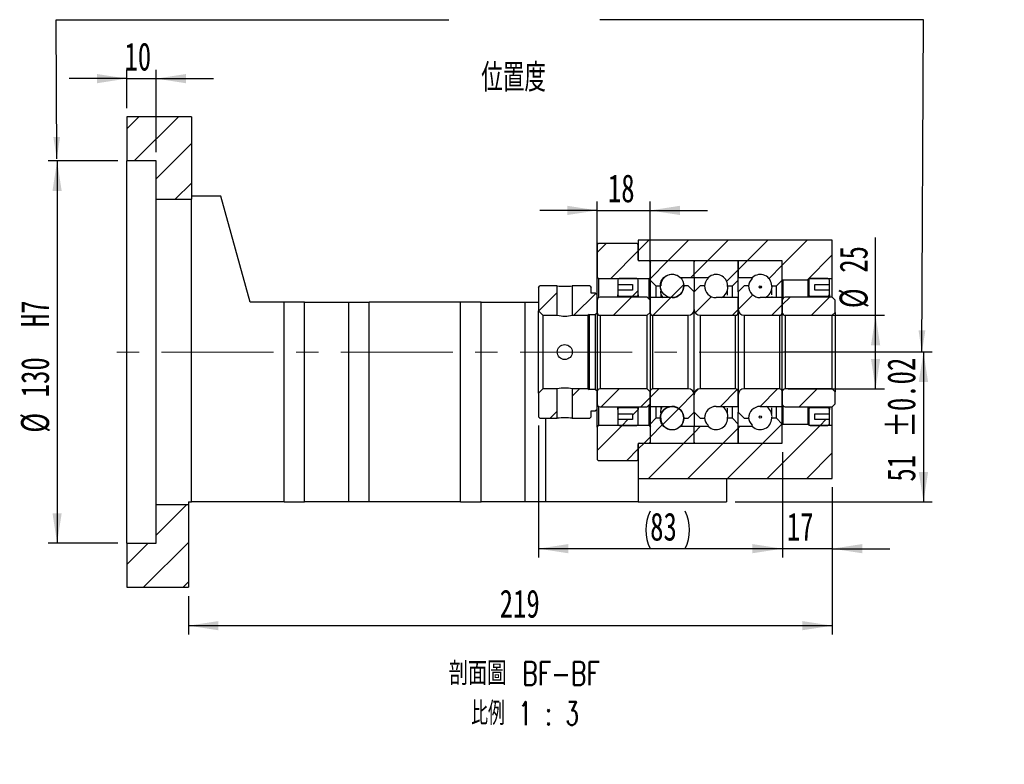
# Model space of a CAD drawing. Header units: millimetres. Extents: x 26 to 291, y 8 to 205.
# Tile 4 of 5: x 180 to 291, y 8 to 92. Entities that reach past the tile are written whole.
import ezdxf

# ---------------------------------------------------------------- set-up
doc = ezdxf.new("R2010")
doc.units = ezdxf.units.MM
doc.linetypes.add('CENTERX2', pattern=[20.32, 12.7, -2.54, 2.54, -2.54])
doc.layers.add('圖層0', color=7, linetype='Continuous')
doc.styles.add('SLDTEXTSTYLE0', font='TXT', dxfattribs={"width": 0.7})
doc.styles.add('SLDTEXTSTYLE1', font='TXT', dxfattribs={"width": 0.7, "bigfont": 'bigfont'})
doc.styles.add('SLDTEXTSTYLE5', font='TXT', dxfattribs={"width": 0.75, "bigfont": 'bigfont'})
doc.styles.add('SLDTEXTSTYLE6', font='TXT', dxfattribs={"width": 0.65625, "bigfont": 'bigfont'})
doc.dimstyles.new('SLDDIMSTYLE3', dxfattribs={"dimtxt": 3.389974, "dimasz": 2.5, "dimexe": 0, "dimexo": 0.0625, "dimgap": 0.847493, "dimtad": 1, "dimlfac": 3, "dimrnd": 1e-09, "dimzin": 12, "dimdsep": 46, "dimtxsty": 'SLDTEXTSTYLE0', "dimsah": 1, "dimcen": 0.09, "dimadec": 0, "dimazin": 3, "dimtfac": 1, "dimtofl": 0, "dimtmove": 0, "dimatfit": 3, "dimfxl": 0, "dimfrac": 2, "dimtolj": 1, "dimtzin": 12, "dimarcsym": 0})
doc.dimstyles.new('SLDDIMSTYLE5', dxfattribs={"dimtxt": 3.389974, "dimasz": 2.5, "dimexe": 0, "dimexo": 0.0625, "dimgap": 0.847493, "dimtad": 1, "dimdec": 1, "dimlfac": 3, "dimrnd": 1e-09, "dimzin": 12, "dimdsep": 46, "dimtxsty": 'SLDTEXTSTYLE0', "dimsah": 1, "dimcen": 0.09, "dimadec": 0, "dimazin": 3, "dimtfac": 1, "dimtdec": 1, "dimtofl": 0, "dimtmove": 0, "dimatfit": 3, "dimfxl": 0, "dimfrac": 2, "dimtolj": 1, "dimtzin": 12, "dimarcsym": 0})
doc.dimstyles.new('SLDDIMSTYLE6', dxfattribs={"dimtxt": 3.389974, "dimasz": 2.5, "dimexe": 0, "dimexo": 0.0625, "dimgap": 0.847493, "dimtad": 1, "dimlfac": 3, "dimrnd": 1e-09, "dimzin": 12, "dimdsep": 46, "dimtxsty": 'SLDTEXTSTYLE0', "dimsah": 1, "dimcen": 0.09, "dimadec": 0, "dimazin": 3, "dimtfac": 1, "dimtmove": 0, "dimatfit": 0, "dimfxl": 0, "dimfrac": 2, "dimtolj": 1, "dimtzin": 12, "dimarcsym": 0})
doc.dimstyles.new('SLDDIMSTYLE7', dxfattribs={"dimtxt": 3.389974, "dimasz": 2.5, "dimexe": 0, "dimexo": 0.0625, "dimgap": 0.847493, "dimtad": 1, "dimlfac": 3, "dimrnd": 1e-09, "dimzin": 12, "dimdsep": 46, "dimtxsty": 'SLDTEXTSTYLE0', "dimsah": 1, "dimcen": 0.09, "dimadec": 0, "dimazin": 3, "dimtol": 1, "dimtp": 0.02, "dimtm": 0.02, "dimtfac": 1, "dimtofl": 0, "dimtmove": 0, "dimatfit": 3, "dimfxl": 0, "dimfrac": 2, "dimtolj": 1, "dimarcsym": 0})

# ---------------------------------------------------------------- blocks, each defined once
blk = doc.blocks.new('_D_12')
at = {"layer": '圖層0', "color": 7}
for p, q in [((190.9, 76.01), (183, 76.01)), ((184, 76.01), (184, 32.68)), ((190.9, 32.68), (183, 32.68))]:
    blk.add_line(p, q, dxfattribs=at)
for points in [[(184, 76.01), (183.48, 72.62), (184.52, 72.62)], [(184, 32.68), (184.52, 36.07), (183.48, 36.07)]]:
    blk.add_solid(points, dxfattribs=at)
at = {"layer": '圖層0', "color": 7, "char_height": 3.175, "attachment_point": 1, "rotation": 90, "style": 'SLDTEXTSTYLE0'}
for s, insert in [('H7', (179.91, 57.17)), ('130', (179.91, 49.22)), ('%%c', (179.91, 45.2))]:
    blk.add_mtext(s, dxfattribs=dict(at, insert=insert))
blk = doc.blocks.new('_D_13')
at = {"layer": '圖層0', "color": 7}
for p, q in [((191.9, 82.01), (191.9, 86.35)), ((195.24, 77.01), (195.24, 86.35)), ((191.9, 85.35), (185.38, 85.35)), ((191.9, 85.35), (195.24, 85.35)), ((195.24, 85.35), (201.75, 85.35))]:
    blk.add_line(p, q, dxfattribs=at)
for points in [[(191.9, 85.35), (188.51, 85.87), (188.51, 84.82)], [(195.24, 85.35), (198.63, 84.82), (198.63, 85.87)]]:
    blk.add_solid(points, dxfattribs=at)
at = {"layer": '圖層0', "color": 7, "insert": (191.64, 89.44), "char_height": 3.175, "attachment_point": 1, "style": 'SLDTEXTSTYLE0'}
blk.add_mtext('10', dxfattribs=at)
blk = doc.blocks.new('_D_14')
at = {"layer": '圖層0', "color": 7}
for p, q in [((266.36, 54.35), (283.24, 54.35)), ((282.24, 54.35), (282.24, 37.35)), ((260.9, 37.35), (283.24, 37.35))]:
    blk.add_line(p, q, dxfattribs=at)
for points in [[(282.24, 54.35), (281.71, 50.96), (282.76, 50.96)], [(282.24, 37.35), (282.76, 40.74), (281.71, 40.74)]]:
    blk.add_solid(points, dxfattribs=at)
at = {"layer": '圖層0', "color": 7, "char_height": 3.175, "attachment_point": 1, "rotation": 90, "style": 'SLDTEXTSTYLE0'}
for s, insert in [('±0.02', (278.14, 44.63)), ('51', (278.14, 39.66))]:
    blk.add_mtext(s, dxfattribs=dict(at, insert=insert))
blk = doc.blocks.new('_D_15')
at = {"layer": '圖層0', "color": 7}
for p, q in [((245.24, 70.4), (238.72, 70.4)), ((245.24, 61.23), (245.24, 71.4)), ((245.24, 70.4), (251.24, 70.4)), ((251.24, 61.23), (251.24, 71.4)), ((251.24, 70.4), (257.75, 70.4))]:
    blk.add_line(p, q, dxfattribs=at)
for points in [[(245.24, 70.4), (241.85, 70.93), (241.85, 69.88)], [(251.24, 70.4), (254.63, 69.88), (254.63, 70.93)]]:
    blk.add_solid(points, dxfattribs=at)
at = {"layer": '圖層0', "color": 7, "insert": (246.46, 74.5), "char_height": 3.175, "attachment_point": 1, "style": 'SLDTEXTSTYLE0'}
blk.add_mtext('18', dxfattribs=at)
blk = doc.blocks.new('_D_16')
at = {"layer": '圖層0', "color": 7}
for p, q in [((276.81, 58.51), (276.81, 67.32)), ((266.9, 58.51), (277.81, 58.51)), ((276.81, 50.18), (276.81, 58.51)), ((266.9, 50.18), (277.81, 50.18))]:
    blk.add_line(p, q, dxfattribs=at)
for points in [[(276.81, 58.51), (276.29, 55.12), (277.33, 55.12)], [(276.81, 50.18), (277.33, 53.57), (276.29, 53.57)]]:
    blk.add_solid(points, dxfattribs=at)
at = {"layer": '圖層0', "color": 7, "char_height": 3.175, "attachment_point": 1, "rotation": 90, "style": 'SLDTEXTSTYLE0'}
for s, insert in [('25', (272.72, 63.34)), ('%%c', (272.72, 59.32))]:
    blk.add_mtext(s, dxfattribs=dict(at, insert=insert))
blk = doc.blocks.new('_D_17')
at = {"layer": '圖層0', "color": 7}
for p, q in [((266.24, 43.01), (266.24, 31.05)), ((271.9, 39.01), (271.9, 31.05)), ((266.24, 32.05), (259.72, 32.05)), ((271.9, 32.05), (266.24, 32.05)), ((271.9, 32.05), (278.42, 32.05))]:
    blk.add_line(p, q, dxfattribs=at)
for points in [[(266.24, 32.05), (262.85, 32.57), (262.85, 31.53)], [(271.9, 32.05), (275.29, 31.53), (275.29, 32.57)]]:
    blk.add_solid(points, dxfattribs=at)
at = {"layer": '圖層0', "color": 7, "insert": (266.75, 36.14), "char_height": 3.175, "attachment_point": 1, "style": 'SLDTEXTSTYLE0'}
blk.add_mtext('17', dxfattribs=at)
blk = doc.blocks.new('_D_18')
at = {"layer": '圖層0', "color": 7}
for p, q in [((271.9, 39.01), (271.9, 22.32)), ((198.9, 26.68), (198.9, 22.32)), ((271.9, 23.32), (198.9, 23.32))]:
    blk.add_line(p, q, dxfattribs=at)
for points in [[(198.9, 23.32), (202.29, 22.8), (202.29, 23.84)], [(271.9, 23.32), (268.51, 23.84), (268.51, 22.8)]]:
    blk.add_solid(points, dxfattribs=at)
at = {"layer": '圖層0', "color": 7, "insert": (234.19, 27.41), "char_height": 3.175, "attachment_point": 1, "style": 'SLDTEXTSTYLE0'}
blk.add_mtext('219', dxfattribs=at)
blk = doc.blocks.new('_D_19')
at = {"layer": '圖層0', "color": 7}
for p, q in [((238.57, 46.01), (238.57, 31.05)), ((266.24, 43.01), (266.24, 31.05)), ((266.24, 32.05), (238.57, 32.05))]:
    blk.add_line(p, q, dxfattribs=at)
for centre, start, end in [((255.49, 34.17), 153.4349, 206.5651), ((250.99, 34.17), 333.4349, 26.5651)]:
    blk.add_arc(centre, 4.73, start, end, dxfattribs=at)
for points in [[(238.57, 32.05), (241.96, 31.53), (241.96, 32.57)], [(266.24, 32.05), (262.85, 32.57), (262.85, 31.53)]]:
    blk.add_solid(points, dxfattribs=at)
at = {"layer": '圖層0', "color": 7, "insert": (251.25, 36.14), "char_height": 3.175, "attachment_point": 1, "style": 'SLDTEXTSTYLE0'}
blk.add_mtext('83', dxfattribs=at)
blk = doc.blocks.new('SW_NOTE_4')
at = {"layer": '圖層0', "color": 0, "char_height": 2.6458, "attachment_point": 2}
for s, insert, style in [('\\M+19655\\M+196CA\\M+19AA4 BF-BF', (9.92, 3.41), 'SLDTEXTSTYLE5'), ('\\M+194E4\\M+197E1 1 : 3', (9.98, -1.12), 'SLDTEXTSTYLE6')]:
    blk.add_mtext(s, dxfattribs=dict(at, insert=insert, style=style))

msp = doc.modelspace()

# ---------------------------------------------------------------- hatches: boundary and pattern name
at = {"linetype": 'Continuous', "lineweight": 18}
h = msp.add_hatch(dxfattribs=at)
h.set_pattern_fill('ANSI31', style=0)
edge = h.paths.add_edge_path(flags=0)
edge.add_line((256.1355, 64.6787), (251.3355, 64.6787))
edge.add_arc((251.3355, 64.5787), 0.1, 90, 180)
edge.add_line((251.2355, 64.5787), (251.2355, 62.512))
edge.add_line((251.2355, 62.512), (251.9021, 61.8454))
edge.add_line((251.9021, 61.8454), (252.4438, 61.8454))
edge.add_arc((253.7355, 61.8454), 1.2917, 47.348118, 180, ccw=False)
edge.add_line((254.6106, 62.7954), (256.2355, 62.7954))
edge.add_line((256.2355, 62.7954), (256.2355, 64.5787))
edge.add_arc((256.1355, 64.5787), 0.1, 0, 90)
h = msp.add_hatch(dxfattribs=at)
h.set_pattern_fill('ANSI31', style=0)
edge = h.paths.add_edge_path(flags=0)
edge.add_line((261.2355, 62.512), (261.2355, 64.5787))
edge.add_arc((261.1355, 64.5787), 0.1, 0, 90)
edge.add_line((261.1355, 64.6787), (256.3355, 64.6787))
edge.add_arc((256.3355, 64.5787), 0.1, 90, 180)
edge.add_line((256.2355, 64.5787), (256.2355, 62.7954))
edge.add_line((256.2355, 62.7954), (257.8603, 62.7954))
edge.add_arc((258.7355, 61.8454), 1.2917, 0, 132.651882, ccw=False)
edge.add_line((260.0271, 61.8454), (260.5688, 61.8454))
edge.add_line((260.5688, 61.8454), (261.2355, 62.512))
h = msp.add_hatch(dxfattribs=at)
h.set_pattern_fill('ANSI31', style=0)
edge = h.paths.add_edge_path(flags=0)
edge.add_line((266.2355, 62.512), (266.2355, 64.5787))
edge.add_arc((266.1355, 64.5787), 0.1, 0, 90)
edge.add_line((266.1355, 64.6787), (261.3355, 64.6787))
edge.add_arc((261.3355, 64.5787), 0.1, 90, 180)
edge.add_line((261.2355, 64.5787), (261.2355, 62.7954))
edge.add_line((261.2355, 62.7954), (262.8603, 62.7954))
edge.add_arc((263.7355, 61.8454), 1.2917, 0, 132.651882, ccw=False)
edge.add_line((265.0271, 61.8454), (265.5688, 61.8454))
edge.add_line((265.5688, 61.8454), (266.2355, 62.512))
h = msp.add_hatch(dxfattribs=at)
h.set_pattern_fill('ANSI31', style=0)
edge = h.paths.add_edge_path(flags=0)
edge.add_arc((253.7355, 61.8452), 1.332, 0, 360)
h = msp.add_hatch(dxfattribs=at)
h.set_pattern_fill('ANSI31', style=0)
h.paths.add_polyline_path([(238.7355, 61.8454), (238.5688, 61.6787), (238.5688, 59.0121), (239.0688, 58.5121), (240.7188, 58.5121), (240.7188, 61.8454)], flags=0)
h = msp.add_hatch(dxfattribs=at)
h.set_pattern_fill('ANSI31', style=0)
h.paths.add_polyline_path([(245.2355, 60.8454), (245.0688, 61.0121), (244.5688, 61.0121), (244.5688, 61.6787), (244.4021, 61.8454), (242.4188, 61.8454), (242.4188, 58.5121), (244.2355, 58.5121), (244.3188, 58.5954), (245.0688, 58.5954), (245.2355, 58.7621)], flags=0)
h = msp.add_hatch(dxfattribs=at)
h.set_pattern_fill('ANSI31', style=0)
edge = h.paths.add_edge_path(flags=0)
edge.add_line((256.2355, 59.1787), (256.2355, 61.1787))
edge.add_line((256.2355, 61.1787), (255.5688, 61.8454))
edge.add_line((255.5688, 61.8454), (255.0688, 61.8454))
edge.add_arc((253.7355, 61.8454), 1.3333, 270, 360, ccw=False)
edge.add_line((253.7355, 60.5121), (251.2355, 60.5121))
edge.add_line((251.2355, 60.5121), (251.2355, 58.8454))
edge.add_arc((251.5688, 58.8454), 0.3333, 180, 270)
edge.add_line((251.5688, 58.5121), (255.5688, 58.5121))
edge.add_arc((255.5688, 59.1787), 0.6667, 270, 360)
h = msp.add_hatch(dxfattribs=at)
h.set_pattern_fill('ANSI31', style=0)
edge = h.paths.add_edge_path(flags=0)
edge.add_line((257.4021, 61.8454), (256.9021, 61.8454))
edge.add_line((256.9021, 61.8454), (256.2355, 61.1787))
edge.add_line((256.2355, 61.1787), (256.2355, 59.1787))
edge.add_arc((256.9021, 59.1787), 0.6667, 180, 270)
edge.add_line((256.9021, 58.5121), (260.9021, 58.5121))
edge.add_arc((260.9021, 58.8454), 0.3333, 270, 360)
edge.add_line((261.2355, 58.8454), (261.2355, 60.5121))
edge.add_line((261.2355, 60.5121), (258.7355, 60.5121))
edge.add_arc((258.7355, 61.8454), 1.3333, 180, 270, ccw=False)
h = msp.add_hatch(dxfattribs=at)
h.set_pattern_fill('ANSI31', style=0)
edge = h.paths.add_edge_path(flags=0)
edge.add_line((262.4021, 61.8454), (261.9021, 61.8454))
edge.add_line((261.9021, 61.8454), (261.2355, 61.1787))
edge.add_line((261.2355, 61.1787), (261.2355, 59.1787))
edge.add_arc((261.9021, 59.1787), 0.6667, 180, 270)
edge.add_line((261.9021, 58.5121), (265.9021, 58.5121))
edge.add_arc((265.9021, 58.8454), 0.3333, 270, 360)
edge.add_line((266.2355, 58.8454), (266.2355, 60.5121))
edge.add_line((266.2355, 60.5121), (263.7355, 60.5121))
edge.add_arc((263.7355, 61.8454), 1.3333, 180, 270, ccw=False)
h = msp.add_hatch(dxfattribs=at)
h.set_pattern_fill('ANSI31', style=0)
edge = h.paths.add_edge_path(flags=0)
edge.add_arc((263.7355, 61.7271), 0.1315, 0, 360)
h = msp.add_hatch(dxfattribs=at)
h.set_pattern_fill('ANSI31', style=0)
edge = h.paths.add_edge_path(flags=0)
edge.add_line((271.9021, 58.5121), (272.2355, 58.8454))
edge.add_line((272.2355, 58.8454), (272.2355, 60.2287))
edge.add_line((272.2355, 60.2287), (271.9021, 60.5621))
edge.add_line((271.9021, 60.5621), (266.5688, 60.5621))
edge.add_arc((266.5688, 60.2287), 0.3333, 90, 180)
edge.add_line((266.2355, 60.2287), (266.2355, 58.8454))
edge.add_arc((266.5688, 58.8454), 0.3333, 180, 270)
edge.add_line((266.5688, 58.5121), (271.9021, 58.5121))
h = msp.add_hatch(dxfattribs=at)
h.set_pattern_fill('ANSI31', style=0)
h.paths.add_polyline_path([(238.5688, 47.0121), (238.7355, 46.8454), (240.7188, 46.8454), (240.7188, 50.1787), (239.0688, 50.1787), (238.5688, 49.6787)], flags=0)
h = msp.add_hatch(dxfattribs=at)
h.set_pattern_fill('ANSI31', style=0)
h.paths.add_polyline_path([(244.4021, 46.8454), (244.5688, 47.0121), (244.5688, 47.6787), (245.0688, 47.6787), (245.2355, 47.8454), (245.2355, 49.9287), (245.0688, 50.0954), (244.3188, 50.0954), (244.2355, 50.1787), (242.4188, 50.1787), (242.4188, 46.8454)], flags=0)
h = msp.add_hatch(dxfattribs=at)
h.set_pattern_fill('ANSI31', style=0)
edge = h.paths.add_edge_path(flags=0)
edge.add_line((255.0688, 46.8454), (255.5688, 46.8454))
edge.add_line((255.5688, 46.8454), (256.2355, 47.5121))
edge.add_line((256.2355, 47.5121), (256.2355, 49.5121))
edge.add_arc((255.5688, 49.5121), 0.6667, 360, 450)
edge.add_line((255.5688, 50.1787), (251.5688, 50.1787))
edge.add_arc((251.5688, 49.8454), 0.3333, 90, 180)
edge.add_line((251.2355, 49.8454), (251.2355, 48.1787))
edge.add_line((251.2355, 48.1787), (253.7355, 48.1787))
edge.add_arc((253.7355, 46.8454), 1.3333, 0, 90, ccw=False)
h = msp.add_hatch(dxfattribs=at)
h.set_pattern_fill('ANSI31', style=0)
edge = h.paths.add_edge_path(flags=0)
edge.add_line((256.2355, 49.5121), (256.2355, 47.5121))
edge.add_line((256.2355, 47.5121), (256.9021, 46.8454))
edge.add_line((256.9021, 46.8454), (257.4021, 46.8454))
edge.add_arc((258.7355, 46.8454), 1.3333, 90, 180, ccw=False)
edge.add_line((258.7355, 48.1787), (261.2355, 48.1787))
edge.add_line((261.2355, 48.1787), (261.2355, 49.8454))
edge.add_arc((260.9021, 49.8454), 0.3333, 0, 90)
edge.add_line((260.9021, 50.1787), (256.9021, 50.1787))
edge.add_arc((256.9021, 49.5121), 0.6667, 90, 180)
h = msp.add_hatch(dxfattribs=at)
h.set_pattern_fill('ANSI31', style=0)
edge = h.paths.add_edge_path(flags=0)
edge.add_line((261.2355, 49.5121), (261.2355, 47.5121))
edge.add_line((261.2355, 47.5121), (261.9021, 46.8454))
edge.add_line((261.9021, 46.8454), (262.4021, 46.8454))
edge.add_arc((263.7355, 46.8454), 1.3333, 90, 180, ccw=False)
edge.add_line((263.7355, 48.1787), (266.2355, 48.1787))
edge.add_line((266.2355, 48.1787), (266.2355, 49.8454))
edge.add_arc((265.9021, 49.8454), 0.3333, 0, 90)
edge.add_line((265.9021, 50.1787), (261.9021, 50.1787))
edge.add_arc((261.9021, 49.5121), 0.6667, 90, 180)
h = msp.add_hatch(dxfattribs=at)
h.set_pattern_fill('ANSI31', style=0)
edge = h.paths.add_edge_path(flags=0)
edge.add_line((272.2355, 49.8454), (271.9021, 50.1787))
edge.add_line((271.9021, 50.1787), (266.5688, 50.1787))
edge.add_arc((266.5688, 49.8454), 0.3333, 90, 180)
edge.add_line((266.2355, 49.8454), (266.2355, 48.4621))
edge.add_arc((266.5688, 48.4621), 0.3333, 180, 270)
edge.add_line((266.5688, 48.1287), (271.9021, 48.1287))
edge.add_line((271.9021, 48.1287), (272.2355, 48.4621))
edge.add_line((272.2355, 48.4621), (272.2355, 49.8454))
h = msp.add_hatch(dxfattribs=at)
h.set_pattern_fill('ANSI31', style=0)
edge = h.paths.add_edge_path(flags=0)
edge.add_arc((253.7355, 46.8456), 1.332, 0, 360)
h = msp.add_hatch(dxfattribs=at)
h.set_pattern_fill('ANSI31', style=0)
edge = h.paths.add_edge_path(flags=0)
edge.add_arc((263.7355, 46.9637), 0.1315, 0, 360)
h = msp.add_hatch(dxfattribs=at)
h.set_pattern_fill('ANSI31', style=0)
edge = h.paths.add_edge_path(flags=0)
edge.add_line((251.2355, 46.1787), (251.2355, 44.1121))
edge.add_arc((251.3355, 44.1121), 0.1, 180, 270)
edge.add_line((251.3355, 44.0121), (256.1355, 44.0121))
edge.add_arc((256.1355, 44.1121), 0.1, 270, 360)
edge.add_line((256.2355, 44.1121), (256.2355, 45.8954))
edge.add_line((256.2355, 45.8954), (254.6106, 45.8954))
edge.add_arc((253.7355, 46.8454), 1.2917, 180, 312.651882, ccw=False)
edge.add_line((252.4438, 46.8454), (251.9021, 46.8454))
edge.add_line((251.9021, 46.8454), (251.2355, 46.1787))
h = msp.add_hatch(dxfattribs=at)
h.set_pattern_fill('ANSI31', style=0)
edge = h.paths.add_edge_path(flags=0)
edge.add_line((256.3355, 44.0121), (261.1355, 44.0121))
edge.add_arc((261.1355, 44.1121), 0.1, 270, 360)
edge.add_line((261.2355, 44.1121), (261.2355, 46.1787))
edge.add_line((261.2355, 46.1787), (260.5688, 46.8454))
edge.add_line((260.5688, 46.8454), (260.0271, 46.8454))
edge.add_arc((258.7355, 46.8454), 1.2917, 227.348118, 360, ccw=False)
edge.add_line((257.8603, 45.8954), (256.2355, 45.8954))
edge.add_line((256.2355, 45.8954), (256.2355, 44.1121))
edge.add_arc((256.3355, 44.1121), 0.1, 180, 270)
h = msp.add_hatch(dxfattribs=at)
h.set_pattern_fill('ANSI31', style=0)
edge = h.paths.add_edge_path(flags=0)
edge.add_line((261.3355, 44.0121), (266.1355, 44.0121))
edge.add_arc((266.1355, 44.1121), 0.1, 270, 360)
edge.add_line((266.2355, 44.1121), (266.2355, 46.1787))
edge.add_line((266.2355, 46.1787), (265.5688, 46.8454))
edge.add_line((265.5688, 46.8454), (265.0271, 46.8454))
edge.add_arc((263.7355, 46.8454), 1.2917, 227.348118, 360, ccw=False)
edge.add_line((262.8603, 45.8954), (261.2355, 45.8954))
edge.add_line((261.2355, 45.8954), (261.2355, 44.1121))
edge.add_arc((261.3355, 44.1121), 0.1, 180, 270)
at = {"layer": '圖層0', "linetype": 'Continuous', "lineweight": 18}
h = msp.add_hatch(dxfattribs=at)
h.set_pattern_fill('ANSI31', color=256, style=0)
h.paths.add_polyline_path([(199.2355, 71.6787), (199.2355, 81.012), (191.9021, 81.012), (191.9021, 76.012), (195.2355, 76.012), (195.2355, 71.6787)], flags=0)
h = msp.add_hatch(dxfattribs=at)
h.set_pattern_fill('ANSI31', color=256, style=0)
h.paths.add_polyline_path([(271.9021, 62.6787), (271.9021, 67.012), (249.9021, 67.012), (249.9021, 64.6787), (266.2355, 64.6787), (266.2355, 62.5787), (266.3021, 62.512), (269.1688, 62.512), (269.2355, 62.5787), (269.2355, 62.6787)], flags=0)
h = msp.add_hatch(dxfattribs=at)
h.set_pattern_fill('ANSI31', color=256, style=0)
edge = h.paths.add_edge_path(flags=0)
edge.add_line((245.2355, 62.8454), (245.4021, 62.6787))
edge.add_line((245.4021, 62.6787), (251.1188, 62.6787))
edge.add_line((251.1188, 62.6787), (251.2855, 62.8454))
edge.add_line((251.2855, 62.8454), (251.2855, 64.5121))
edge.add_line((251.2855, 64.5121), (251.1188, 64.6787))
edge.add_line((251.1188, 64.6787), (250.0355, 64.6787))
edge.add_arc((250.0355, 64.812), 0.1333, 180, 270, ccw=False)
edge.add_line((249.9021, 64.812), (249.9021, 66.5121))
edge.add_line((249.9021, 66.5121), (249.7355, 66.6787))
edge.add_line((249.7355, 66.6787), (245.4021, 66.6787))
edge.add_line((245.4021, 66.6787), (245.2355, 66.5121))
edge.add_line((245.2355, 66.5121), (245.2355, 62.8454))
h = msp.add_hatch(dxfattribs=at)
h.set_pattern_fill('ANSI31', color=256, style=0)
edge = h.paths.add_edge_path(flags=0)
edge.add_line((249.2355, 62.0121), (249.2355, 61.3454))
edge.add_line((249.2355, 61.3454), (247.5688, 61.3454))
edge.add_line((247.5688, 61.3454), (247.5688, 60.8454))
edge.add_arc((247.7355, 60.8454), 0.1667, 180, 270)
edge.add_line((247.7355, 60.6787), (249.7355, 60.6787))
edge.add_arc((249.7355, 60.8454), 0.1667, 270, 360)
edge.add_line((249.9021, 60.8454), (249.9021, 62.512))
edge.add_arc((249.7355, 62.512), 0.1667, 0, 90)
edge.add_line((249.7355, 62.6787), (247.7355, 62.6787))
edge.add_arc((247.7355, 62.512), 0.1667, 90, 180)
edge.add_line((247.5688, 62.512), (247.5688, 62.0121))
edge.add_line((247.5688, 62.0121), (249.2355, 62.0121))
h = msp.add_hatch(dxfattribs=at)
h.set_pattern_fill('ANSI31', color=256, style=0)
edge = h.paths.add_edge_path(flags=0)
edge.add_line((271.5688, 60.8454), (271.5688, 61.3454))
edge.add_line((271.5688, 61.3454), (269.9021, 61.3454))
edge.add_line((269.9021, 61.3454), (269.9021, 62.0121))
edge.add_line((269.9021, 62.0121), (271.5688, 62.0121))
edge.add_line((271.5688, 62.0121), (271.5688, 62.512))
edge.add_arc((271.4021, 62.512), 0.1667, 0, 90)
edge.add_line((271.4021, 62.6787), (269.4021, 62.6787))
edge.add_arc((269.4021, 62.512), 0.1667, 90, 180)
edge.add_line((269.2355, 62.512), (269.2355, 60.8454))
edge.add_arc((269.4021, 60.8454), 0.1667, 180, 270)
edge.add_line((269.4021, 60.6787), (271.4021, 60.6787))
edge.add_arc((271.4021, 60.8454), 0.1667, 270, 360)
h = msp.add_hatch(dxfattribs=at)
h.set_pattern_fill('ANSI31', color=256, style=0)
edge = h.paths.add_edge_path(flags=0)
edge.add_line((250.9021, 58.5121), (251.2355, 58.8454))
edge.add_line((251.2355, 58.8454), (251.2355, 60.2287))
edge.add_line((251.2355, 60.2287), (250.9021, 60.5621))
edge.add_line((250.9021, 60.5621), (245.5688, 60.5621))
edge.add_arc((245.5688, 60.2287), 0.3333, 90, 180)
edge.add_line((245.2355, 60.2287), (245.2355, 58.8454))
edge.add_arc((245.5688, 58.8454), 0.3333, 180, 270)
edge.add_line((245.5688, 58.5121), (250.9021, 58.5121))
h = msp.add_hatch(dxfattribs=at)
h.set_pattern_fill('ANSI31', color=256, style=0)
edge = h.paths.add_edge_path(flags=0)
edge.add_line((251.2355, 49.8454), (250.9021, 50.1787))
edge.add_line((250.9021, 50.1787), (245.5688, 50.1787))
edge.add_arc((245.5688, 49.8454), 0.3333, 90, 180)
edge.add_line((245.2355, 49.8454), (245.2355, 48.4621))
edge.add_arc((245.5688, 48.4621), 0.3333, 180, 270)
edge.add_line((245.5688, 48.1287), (250.9021, 48.1287))
edge.add_line((250.9021, 48.1287), (251.2355, 48.462))
edge.add_line((251.2355, 48.462), (251.2355, 49.8454))
h = msp.add_hatch(dxfattribs=at)
h.set_pattern_fill('ANSI31', color=256, style=0)
edge = h.paths.add_edge_path(flags=0)
edge.add_line((247.5688, 47.8454), (247.5688, 47.3454))
edge.add_line((247.5688, 47.3454), (249.2355, 47.3454))
edge.add_line((249.2355, 47.3454), (249.2355, 46.6787))
edge.add_line((249.2355, 46.6787), (247.5688, 46.6787))
edge.add_line((247.5688, 46.6787), (247.5688, 46.1787))
edge.add_arc((247.7355, 46.1787), 0.1667, 180, 270)
edge.add_line((247.7355, 46.0121), (249.7355, 46.0121))
edge.add_arc((249.7355, 46.1787), 0.1667, 270, 360)
edge.add_line((249.9021, 46.1787), (249.9021, 47.8454))
edge.add_arc((249.7355, 47.8454), 0.1667, 0, 90)
edge.add_line((249.7355, 48.0121), (247.7355, 48.0121))
edge.add_arc((247.7355, 47.8454), 0.1667, 90, 180)
h = msp.add_hatch(dxfattribs=at)
h.set_pattern_fill('ANSI31', color=256, style=0)
edge = h.paths.add_edge_path(flags=0)
edge.add_line((269.9021, 46.6787), (269.9021, 47.3454))
edge.add_line((269.9021, 47.3454), (271.5688, 47.3454))
edge.add_line((271.5688, 47.3454), (271.5688, 47.8454))
edge.add_arc((271.4021, 47.8454), 0.1667, 0, 90)
edge.add_line((271.4021, 48.0121), (269.4021, 48.0121))
edge.add_arc((269.4021, 47.8454), 0.1667, 90, 180)
edge.add_line((269.2355, 47.8454), (269.2355, 46.1787))
edge.add_arc((269.4021, 46.1787), 0.1667, 180, 270)
edge.add_line((269.4021, 46.0121), (271.4021, 46.0121))
edge.add_arc((271.4021, 46.1787), 0.1667, 270, 360)
edge.add_line((271.5688, 46.1787), (271.5688, 46.6787))
edge.add_line((271.5688, 46.6787), (269.9021, 46.6787))
h = msp.add_hatch(dxfattribs=at)
h.set_pattern_fill('ANSI31', color=256, style=0)
edge = h.paths.add_edge_path(flags=0)
edge.add_line((245.4021, 46.0121), (245.2355, 45.8454))
edge.add_line((245.2355, 45.8454), (245.2355, 42.1787))
edge.add_line((245.2355, 42.1787), (245.4021, 42.0121))
edge.add_line((245.4021, 42.0121), (249.7355, 42.0121))
edge.add_line((249.7355, 42.0121), (249.9021, 42.1787))
edge.add_line((249.9021, 42.1787), (249.9021, 43.8787))
edge.add_arc((250.0355, 43.8787), 0.1333, 90, 180, ccw=False)
edge.add_line((250.0355, 44.0121), (251.1188, 44.0121))
edge.add_line((251.1188, 44.0121), (251.2855, 44.1787))
edge.add_line((251.2855, 44.1787), (251.2855, 45.8454))
edge.add_line((251.2855, 45.8454), (251.1188, 46.0121))
edge.add_line((251.1188, 46.0121), (245.4021, 46.0121))
h = msp.add_hatch(dxfattribs=at)
h.set_pattern_fill('ANSI31', color=256, style=0)
h.paths.add_polyline_path([(249.9021, 44.0121), (249.9021, 40.012), (271.9021, 40.012), (271.9021, 46.0121), (269.2355, 46.0121), (269.2355, 46.112), (269.1688, 46.1787), (266.3021, 46.1787), (266.2355, 46.112), (266.2355, 44.0121)], flags=0)
h = msp.add_hatch(dxfattribs=at)
h.set_pattern_fill('ANSI31', color=256, style=0)
h.paths.add_polyline_path([(191.9021, 32.6787), (191.9021, 27.6787), (198.9021, 27.6787), (198.9021, 37.012), (195.2355, 37.012), (195.2355, 32.6787)], flags=0)

# ---------------------------------------------------------------- linework, layer by layer
at = {"color": 7, "linetype": 'Continuous', "lineweight": 25}
for p, q in [((191.9021, 81.012), (191.9021, 76.012)), ((199.2355, 81.012), (191.9021, 81.012)), ((199.2355, 81.012), (199.2355, 71.6787)), ((195.2355, 76.012), (191.9021, 76.012)), ((191.9021, 32.6787), (191.9021, 76.012)), ((195.2355, 71.6787), (195.2355, 76.012)), ((195.2355, 71.6787), (199.2355, 71.6787)), ((195.2355, 37.012), (195.2355, 71.6787)), ((202.5688, 72.012), (199.2355, 72.012)), ((199.2355, 37.3454), (199.2355, 71.6787)), ((205.9021, 60.0121), (202.5688, 72.012)), ((249.9021, 67.012), (249.9021, 64.6787)), ((271.9021, 67.012), (249.9021, 67.012)), ((271.9021, 62.6787), (271.9021, 67.012)), ((245.2355, 66.5121), (245.4021, 66.6787)), ((245.2355, 66.5121), (245.2355, 62.8454)), ((245.4021, 66.6787), (249.7355, 66.6787)), ((249.7355, 66.6787), (249.9021, 66.5121)), ((249.9021, 64.812), (249.9021, 66.5121)), ((266.2355, 64.6787), (249.9021, 64.6787)), ((251.1188, 64.6787), (250.0355, 64.6787)), ((251.1188, 64.6787), (251.2855, 64.5121)), ((251.2355, 64.5787), (251.2355, 62.512)), ((251.2855, 62.8454), (251.2855, 64.5121)), ((256.1355, 64.6787), (251.3355, 64.6787)), ((256.2355, 62.7954), (256.2355, 64.5787)), ((261.1355, 64.6787), (256.3355, 64.6787)), ((261.2355, 64.5787), (261.2355, 62.7954)), ((261.2355, 62.512), (261.2355, 64.5787)), ((266.1355, 64.6787), (261.3355, 64.6787)), ((266.2355, 62.5787), (266.2355, 64.6787)), ((266.2355, 62.512), (266.2355, 64.5787)), ((245.4021, 62.6787), (245.2355, 62.8454)), ((245.2355, 60.8454), (245.2355, 62.8454)), ((245.4021, 62.6787), (251.1188, 62.6787)), ((245.4021, 62.6787), (245.4021, 60.5174)), ((249.7355, 62.6787), (247.7355, 62.6787)), ((251.2855, 62.8454), (251.1188, 62.6787)), ((251.1188, 60.3454), (251.1188, 62.6787)), ((254.6106, 62.7954), (256.2355, 62.7954)), ((256.2355, 62.7954), (256.2355, 61.1787)), ((256.2355, 62.7954), (257.8603, 62.7954)), ((257.8603, 62.7073), (257.8603, 62.7954)), ((261.2355, 62.7954), (262.8603, 62.7954)), ((262.8603, 62.717), (262.8603, 62.7954)), ((266.3021, 62.512), (266.2355, 62.5787)), ((269.2355, 62.5787), (269.1688, 62.512)), ((269.2355, 62.6787), (271.9021, 62.6787)), ((269.2355, 62.6787), (269.2355, 62.5787)), ((269.2355, 62.5787), (269.2355, 62.512)), ((271.4021, 62.6787), (269.4021, 62.6787)), ((271.9021, 60.5621), (271.9021, 62.6787)), ((238.5688, 61.6787), (238.7355, 61.8454)), ((238.5688, 61.6787), (238.5688, 59.0121)), ((240.7188, 61.8454), (238.7355, 61.8454)), ((240.7188, 58.5121), (240.7188, 61.8454)), ((242.4188, 61.8454), (242.4188, 58.5121)), ((244.4021, 61.8454), (242.4188, 61.8454)), ((244.4021, 61.8454), (244.5688, 61.6787)), ((244.5688, 61.0121), (244.5688, 61.6787)), ((247.5688, 62.512), (247.5688, 62.0121)), ((247.5688, 62.0121), (249.2355, 62.0121)), ((247.5688, 62.0121), (247.5688, 61.3454)), ((249.2355, 62.0121), (249.2355, 61.3454)), ((249.9021, 60.8454), (249.9021, 62.512)), ((251.2355, 62.512), (251.9021, 61.8454)), ((251.2355, 62.512), (251.2355, 60.5121)), ((251.9021, 61.8454), (251.9021, 60.5121)), ((251.9021, 61.8454), (252.4438, 61.8454)), ((252.4438, 61.5197), (252.4438, 61.4142)), ((255.5688, 61.8454), (255.0688, 61.8454)), ((256.2355, 61.1787), (255.5688, 61.8454)), ((256.9021, 61.8454), (256.2355, 61.1787)), ((257.4021, 61.8454), (256.9021, 61.8454)), ((260.0271, 61.7699), (260.0271, 61.8454)), ((260.0271, 61.8454), (260.5688, 61.8454)), ((260.5688, 61.8454), (261.2355, 62.512)), ((260.5688, 60.5121), (260.5688, 61.8454)), ((261.2355, 61.1787), (261.2355, 62.512)), ((261.9021, 61.8454), (261.2355, 61.1787)), ((262.4021, 61.8454), (261.9021, 61.8454)), ((265.0271, 61.7784), (265.0271, 61.8454)), ((265.0271, 61.8454), (265.5688, 61.8454)), ((265.5688, 61.8454), (266.2355, 62.512)), ((265.5688, 60.5121), (265.5688, 61.8454)), ((266.2355, 60.5121), (266.2355, 62.512)), ((269.1688, 62.512), (266.3021, 62.512)), ((266.3021, 62.512), (266.3021, 60.4287)), ((269.1688, 60.5621), (269.1688, 62.512)), ((269.2355, 62.512), (269.2355, 60.8454)), ((269.9021, 62.0121), (271.5688, 62.0121)), ((269.9021, 61.3454), (269.9021, 62.0121)), ((271.5688, 62.0121), (271.5688, 62.512)), ((271.5688, 61.3454), (271.5688, 62.0121)), ((245.0688, 61.0121), (244.5688, 61.0121)), ((245.0688, 61.0121), (245.2355, 60.8454)), ((245.2355, 58.7621), (245.2355, 60.8454)), ((250.9021, 60.5621), (245.5688, 60.5621)), ((249.2355, 61.3454), (247.5688, 61.3454)), ((247.5688, 61.3454), (247.5688, 60.8454)), ((247.5688, 60.5621), (247.5688, 60.8454)), ((247.7355, 60.6787), (249.7355, 60.6787)), ((249.9021, 60.8454), (249.9021, 60.5621)), ((250.9021, 60.5621), (251.2355, 60.2287)), ((253.7355, 60.5121), (251.2355, 60.5121)), ((251.2355, 60.5121), (251.2355, 58.8454)), ((252.4438, 60.9661), (252.4438, 60.5121)), ((256.2355, 59.1787), (256.2355, 61.1787)), ((261.2355, 60.5121), (258.7355, 60.5121)), ((260.0271, 60.7987), (260.0271, 61.3852)), ((261.2355, 61.1787), (261.2355, 59.1787)), ((261.2355, 58.8454), (261.2355, 60.5121)), ((266.2355, 60.5121), (263.7355, 60.5121)), ((265.0271, 60.8299), (265.0271, 61.3964)), ((266.2355, 58.8454), (266.2355, 60.5121)), ((271.9021, 60.5621), (266.5688, 60.5621)), ((269.2355, 60.5621), (269.2355, 60.8454)), ((269.4021, 60.6787), (271.4021, 60.6787)), ((271.5688, 61.3454), (269.9021, 61.3454)), ((271.5688, 60.8454), (271.5688, 61.3454)), ((271.5688, 60.8454), (271.5688, 60.5621)), ((271.9021, 60.5621), (272.2355, 60.2287)), ((209.7355, 60.0121), (205.9021, 60.0121)), ((209.7355, 37.3454), (209.7355, 60.0121)), ((212.0688, 60.0121), (209.7355, 60.0121)), ((212.0688, 37.3454), (212.0688, 60.0121)), ((212.0688, 60.0121), (217.0688, 60.0121)), ((217.0688, 37.3454), (217.0688, 60.0121)), ((217.0688, 60.0121), (219.4021, 60.0121)), ((219.4021, 37.3454), (219.4021, 60.0121)), ((229.7355, 60.0121), (219.4021, 60.0121)), ((229.7355, 37.3454), (229.7355, 60.0121)), ((232.0688, 60.0121), (229.7355, 60.0121)), ((232.0688, 37.3454), (232.0688, 60.0121)), ((232.0688, 60.0121), (237.0688, 60.0121)), ((237.0688, 37.3454), (237.0688, 60.0121)), ((237.0688, 60.0121), (238.5688, 60.0121)), ((245.2355, 60.2287), (245.2355, 58.8454)), ((251.2355, 58.8454), (251.2355, 60.2287)), ((256.2355, 49.5121), (256.2355, 59.1787)), ((266.2355, 60.2287), (266.2355, 58.8454)), ((272.2355, 58.8454), (272.2355, 60.2287)), ((239.0688, 58.5121), (238.5688, 59.0121)), ((238.5688, 49.6787), (238.5688, 59.0121)), ((239.0688, 58.5121), (239.0688, 50.1787)), ((239.0688, 58.5121), (240.7188, 58.5121)), ((242.4188, 58.5121), (244.2355, 58.5121)), ((244.3188, 58.5954), (244.2355, 58.5121)), ((244.2355, 50.1787), (244.2355, 58.5121)), ((244.3188, 58.5954), (245.0688, 58.5954)), ((244.3188, 58.5954), (244.3188, 50.0954)), ((245.2355, 58.7621), (245.0688, 58.5954)), ((245.0688, 50.0954), (245.0688, 58.5954)), ((245.2355, 58.7621), (245.2355, 49.9287)), ((245.5688, 58.5121), (245.5688, 50.1787)), ((245.5688, 58.5121), (250.9021, 58.5121)), ((251.2355, 58.8454), (250.9021, 58.5121)), ((250.9021, 50.1787), (250.9021, 58.5121)), ((251.2355, 58.8454), (251.2355, 49.8454)), ((251.5688, 50.1787), (251.5688, 58.5121)), ((251.5688, 58.5121), (255.5688, 58.5121)), ((255.5688, 50.1787), (255.5688, 58.5121)), ((256.9021, 58.5121), (256.9021, 50.1787)), ((256.9021, 58.5121), (260.9021, 58.5121)), ((260.9021, 58.5121), (260.9021, 50.1787)), ((261.2355, 58.8454), (261.2355, 49.8454)), ((261.9021, 58.5121), (261.9021, 50.1787)), ((261.9021, 58.5121), (265.9021, 58.5121)), ((265.9021, 58.5121), (265.9021, 50.1787)), ((266.2355, 49.8454), (266.2355, 58.8454)), ((266.5688, 58.5121), (266.5688, 50.1787)), ((266.5688, 58.5121), (271.9021, 58.5121)), ((272.2355, 58.8454), (271.9021, 58.5121)), ((271.9021, 50.1787), (271.9021, 58.5121)), ((272.2355, 58.8454), (272.2355, 49.8454)), ((238.5688, 49.6787), (239.0688, 50.1787)), ((238.5688, 49.6787), (238.5688, 47.0121)), ((240.7188, 50.1787), (239.0688, 50.1787)), ((240.7188, 46.8454), (240.7188, 50.1787)), ((244.2355, 50.1787), (242.4188, 50.1787)), ((242.4188, 50.1787), (242.4188, 46.8454)), ((244.2355, 50.1787), (244.3188, 50.0954)), ((245.0688, 50.0954), (244.3188, 50.0954)), ((245.0688, 50.0954), (245.2355, 49.9287)), ((245.2355, 47.8454), (245.2355, 49.9287)), ((245.2355, 49.8454), (245.2355, 48.462)), ((250.9021, 50.1787), (245.5688, 50.1787)), ((250.9021, 50.1787), (251.2355, 49.8454)), ((251.2355, 48.462), (251.2355, 49.8454)), ((251.2355, 49.8454), (251.2355, 48.1787)), ((255.5688, 50.1787), (251.5688, 50.1787)), ((256.2355, 47.5121), (256.2355, 49.5121)), ((260.9021, 50.1787), (256.9021, 50.1787)), ((261.2355, 48.1787), (261.2355, 49.8454)), ((261.2355, 49.5121), (261.2355, 47.5121)), ((265.9021, 50.1787), (261.9021, 50.1787)), ((266.2355, 49.8454), (266.2355, 48.462)), ((266.2355, 48.1787), (266.2355, 49.8454)), ((271.9021, 50.1787), (266.5688, 50.1787)), ((271.9021, 50.1787), (272.2355, 49.8454)), ((272.2355, 48.462), (272.2355, 49.8454)), ((245.4021, 48.1734), (245.4021, 46.0121)), ((245.5688, 48.1287), (250.9021, 48.1287)), ((247.5688, 47.8454), (247.5688, 48.1287)), ((249.7355, 48.0121), (247.7355, 48.0121)), ((249.9021, 48.1287), (249.9021, 47.8454)), ((251.2355, 48.462), (250.9021, 48.1287)), ((251.1188, 46.0121), (251.1188, 48.3454)), ((251.2355, 48.1787), (253.7355, 48.1787)), ((251.2355, 48.1787), (251.2355, 46.1787)), ((251.9021, 48.1787), (251.9021, 46.8454)), ((252.4438, 48.1787), (252.4438, 47.7698)), ((258.7355, 48.1787), (261.2355, 48.1787)), ((260.5688, 46.8454), (260.5688, 48.1787)), ((263.7355, 48.1787), (266.2355, 48.1787)), ((265.5688, 46.8454), (265.5688, 48.1787)), ((266.2355, 46.1787), (266.2355, 48.1787)), ((266.3021, 48.2621), (266.3021, 46.1787)), ((266.5688, 48.1287), (271.9021, 48.1287)), ((269.1688, 46.1787), (269.1688, 48.1287)), ((269.2355, 47.8454), (269.2355, 48.1287)), ((271.4021, 48.0121), (269.4021, 48.0121)), ((271.5688, 48.1287), (271.5688, 47.8454)), ((272.2355, 48.462), (271.9021, 48.1287)), ((271.9021, 46.0121), (271.9021, 48.1287)), ((238.7355, 46.8454), (238.5688, 47.0121)), ((244.5688, 47.0121), (244.4021, 46.8454)), ((244.5688, 47.6787), (245.0688, 47.6787)), ((244.5688, 47.0121), (244.5688, 47.6787)), ((245.2355, 47.8454), (245.0688, 47.6787)), ((245.2355, 45.8454), (245.2355, 47.8454)), ((247.5688, 47.8454), (247.5688, 47.3454)), ((247.5688, 47.3454), (247.5688, 46.6787)), ((247.5688, 47.3454), (249.2355, 47.3454)), ((249.2355, 47.3454), (249.2355, 46.6787)), ((249.9021, 46.1787), (249.9021, 47.8454)), ((252.4438, 47.3168), (252.4438, 47.1763)), ((255.5688, 46.8454), (256.2355, 47.5121)), ((256.2355, 47.5121), (256.2355, 45.8954)), ((256.2355, 47.5121), (256.9021, 46.8454)), ((260.0271, 47.3356), (260.0271, 47.9721)), ((260.0271, 46.8454), (260.0271, 46.9442)), ((261.2355, 47.5121), (261.9021, 46.8454)), ((261.2355, 46.1787), (261.2355, 47.5121)), ((265.0271, 47.3485), (265.0271, 48.0048)), ((265.0271, 46.8454), (265.0271, 46.9545)), ((269.2355, 47.8454), (269.2355, 46.1787)), ((269.9021, 47.3454), (271.5688, 47.3454)), ((269.9021, 46.6787), (269.9021, 47.3454)), ((271.5688, 47.3454), (271.5688, 47.8454)), ((271.5688, 46.6787), (271.5688, 47.3454)), ((238.7355, 46.8454), (240.7188, 46.8454)), ((239.4021, 37.3454), (239.4021, 46.8454)), ((242.4188, 46.8454), (244.4021, 46.8454)), ((245.2355, 45.8454), (245.4021, 46.0121)), ((245.2355, 45.8454), (245.2355, 42.1787)), ((251.1188, 46.0121), (245.4021, 46.0121)), ((249.2355, 46.6787), (247.5688, 46.6787)), ((247.5688, 46.6787), (247.5688, 46.1787)), ((247.7355, 46.0121), (249.7355, 46.0121)), ((251.1188, 46.0121), (251.2855, 45.8454)), ((251.9021, 46.8454), (251.2355, 46.1787)), ((251.2355, 46.1787), (251.2355, 44.1121)), ((251.2855, 44.1787), (251.2855, 45.8454)), ((252.4438, 46.8454), (251.9021, 46.8454)), ((256.2355, 45.8954), (254.6106, 45.8954)), ((255.0688, 46.8454), (255.5688, 46.8454)), ((256.2355, 44.1121), (256.2355, 45.8954)), ((257.8603, 45.8954), (256.2355, 45.8954)), ((256.9021, 46.8454), (257.4021, 46.8454)), ((257.8603, 45.8954), (257.8603, 46.0103)), ((260.5688, 46.8454), (260.0271, 46.8454)), ((261.2355, 46.1787), (260.5688, 46.8454)), ((261.2355, 44.1121), (261.2355, 46.1787)), ((262.8603, 45.8954), (261.2355, 45.8954)), ((261.2355, 45.8954), (261.2355, 44.1121)), ((261.9021, 46.8454), (262.4021, 46.8454)), ((262.8603, 45.8954), (262.8603, 46.022)), ((265.5688, 46.8454), (265.0271, 46.8454)), ((266.2355, 46.1787), (265.5688, 46.8454)), ((266.2355, 44.1121), (266.2355, 46.1787)), ((266.2355, 46.112), (266.3021, 46.1787)), ((266.2355, 44.0121), (266.2355, 46.112)), ((266.3021, 46.1787), (269.1688, 46.1787)), ((269.1688, 46.1787), (269.2355, 46.112)), ((269.2355, 46.1787), (269.2355, 46.112)), ((269.2355, 46.112), (269.2355, 46.0121)), ((271.9021, 46.0121), (269.2355, 46.0121)), ((269.4021, 46.0121), (271.4021, 46.0121)), ((271.5688, 46.6787), (269.9021, 46.6787)), ((271.5688, 46.1787), (271.5688, 46.6787)), ((271.9021, 40.012), (271.9021, 46.0121)), ((249.9021, 44.0121), (266.2355, 44.0121)), ((249.9021, 44.0121), (249.9021, 40.012)), ((249.9021, 42.1787), (249.9021, 43.8787)), ((250.0355, 44.0121), (251.1188, 44.0121)), ((251.2855, 44.1787), (251.1188, 44.0121)), ((251.3355, 44.0121), (256.1355, 44.0121)), ((256.3355, 44.0121), (261.1355, 44.0121)), ((261.3355, 44.0121), (266.1355, 44.0121)), ((245.4021, 42.0121), (245.2355, 42.1787)), ((249.7355, 42.0121), (245.4021, 42.0121)), ((249.9021, 42.1787), (249.7355, 42.0121)), ((249.9021, 40.012), (271.9021, 40.012)), ((249.9021, 40.012), (249.9021, 37.3454)), ((259.9021, 40.012), (259.9021, 37.3454)), ((195.2355, 32.6787), (195.2355, 37.012)), ((198.9021, 37.012), (195.2355, 37.012)), ((198.9021, 37.3454), (199.2355, 37.3454)), ((198.9021, 37.3454), (198.9021, 37.012)), ((198.9021, 37.012), (198.9021, 27.6787)), ((209.7355, 37.3454), (199.2355, 37.3454)), ((209.7355, 37.3454), (212.0688, 37.3454)), ((217.0688, 37.3454), (212.0688, 37.3454)), ((219.4021, 37.3454), (217.0688, 37.3454)), ((229.7355, 37.3454), (219.4021, 37.3454)), ((229.7355, 37.3454), (232.0688, 37.3454)), ((237.0688, 37.3454), (232.0688, 37.3454)), ((239.4021, 37.3454), (237.0688, 37.3454)), ((249.9021, 37.3454), (239.4021, 37.3454)), ((249.9021, 37.3454), (259.9021, 37.3454)), ((191.9021, 32.6787), (195.2355, 32.6787)), ((191.9021, 32.6787), (191.9021, 27.6787)), ((191.9021, 27.6787), (198.9021, 27.6787))]:
    msp.add_line(p, q, dxfattribs=at)
at = {"color": 8, "linetype": 'Continuous', "lineweight": 25}
for p, q in [((247.7355, 60.6787), (247.7355, 60.5621)), ((249.7355, 60.5621), (249.7355, 60.6787)), ((269.4021, 60.6787), (269.4021, 60.5621)), ((271.4021, 60.5621), (271.4021, 60.6787)), ((247.7355, 48.1287), (247.7355, 48.0121)), ((249.7355, 48.0121), (249.7355, 48.1287)), ((269.4021, 48.1287), (269.4021, 48.0121)), ((271.4021, 48.0121), (271.4021, 48.1287))]:
    msp.add_line(p, q, dxfattribs=at)
at = {"color": 7, "linetype": 'Continuous', "lineweight": 25, "flags": 128}
for points in [[(260.0641, 60.5121), (260.0665, 60.5464), (260.0688, 60.6239)], [(265.0608, 60.5121), (265.0665, 60.5799), (265.0688, 60.6574)]]:
    msp.add_lwpolyline(points, dxfattribs=at)
at = {"color": 7, "linetype": 'Continuous', "lineweight": 25}
for centre, radius in [((253.7355, 61.8452), 1.332), ((263.7355, 61.7271), 0.1315), ((241.5688, 54.3454), 0.85), ((253.7355, 46.8456), 1.332), ((263.7355, 46.9637), 0.1315)]:
    msp.add_circle(centre, radius, dxfattribs=at)
for centre, radius, start, end in [((250.0355, 64.812), 0.1333, 180, 270), ((251.3355, 64.5787), 0.1, 90, 180), ((256.1355, 64.5787), 0.1, 0, 90), ((256.3355, 64.5787), 0.1, 90, 180), ((261.1355, 64.5787), 0.1, 0, 90), ((261.3355, 64.5787), 0.1, 90, 180), ((266.1355, 64.5787), 0.1, 0, 90), ((247.7355, 62.512), 0.1667, 90, 180), ((249.7355, 62.512), 0.1667, 0, 90), ((253.7355, 61.8454), 1.2917, 47.348118, 180), ((258.7355, 61.7159), 1.3333, 133.649537, 177.217504), ((258.7355, 61.8454), 1.2917, 0, 132.651882), ((263.7355, 61.7271), 1.3333, 133.729753, 177.457337), ((263.7355, 61.8454), 1.2917, 0, 132.651882), ((269.4021, 62.512), 0.1667, 90, 180), ((271.4021, 62.512), 0.1667, 0, 90), ((241.5688, 69.32), 7.5228, 263.512284, 276.487716), ((253.7355, 61.8454), 1.3333, 270, 0), ((258.7355, 61.8454), 1.3333, 180, 270), ((258.7355, 61.7159), 1.3333, 295.456653, 0.734953), ((263.7355, 61.8454), 1.3333, 180, 270), ((263.7355, 61.7271), 1.3333, 294.317649, 0.255612), ((245.5688, 60.2287), 0.3333, 90, 180), ((247.7355, 60.8454), 0.1667, 180, 270), ((249.7355, 60.8454), 0.1667, 270, 0), ((253.7355, 61.2968), 1.3333, 180, 217.047963), ((266.5688, 60.2287), 0.3333, 90, 180), ((269.4021, 60.8454), 0.1667, 180, 270), ((271.4021, 60.8454), 0.1667, 270, 0), ((255.5688, 59.1787), 0.6667, 270, 0), ((256.9021, 59.1787), 0.6667, 180, 270), ((261.9021, 59.1787), 0.6667, 180, 270), ((241.5688, 62.6329), 4.2076, 258.345142, 281.654858), ((245.5688, 58.8454), 0.3333, 180, 270), ((251.5688, 58.8454), 0.3333, 180, 270), ((260.9021, 58.8454), 0.3333, 270, 0), ((265.9021, 58.8454), 0.3333, 270, 0), ((266.5688, 58.8454), 0.3333, 180, 270), ((241.5688, 46.058), 4.2075, 78.344797, 101.655203), ((245.5688, 49.8454), 0.3333, 90, 180), ((251.5688, 49.8454), 0.3333, 90, 180), ((255.5688, 49.5121), 0.6667, 360, 90), ((256.9021, 49.5121), 0.6667, 90, 180), ((260.9021, 49.8454), 0.3333, 0, 90), ((261.9021, 49.5121), 0.6667, 90, 180), ((265.9021, 49.8454), 0.3333, 0, 90), ((266.5688, 49.8454), 0.3333, 90, 180), ((245.5688, 48.462), 0.3333, 180, 270), ((247.7355, 47.8454), 0.1667, 90, 180), ((249.7355, 47.8454), 0.1667, 0, 90), ((253.7355, 46.8456), 1.3333, 91.068018, 180), ((253.7355, 47.4391), 1.3333, 146.306921, 180), ((253.7355, 46.8454), 1.3333, 0, 90), ((258.7355, 46.8454), 1.3333, 90, 180), ((258.7355, 47.0049), 1.3333, 0, 61.68343), ((263.7355, 46.8454), 1.3333, 90, 180), ((263.7355, 47.0178), 1.3333, 0, 60.536501), ((266.5688, 48.462), 0.3333, 180, 270), ((269.4021, 47.8454), 0.1667, 90, 180), ((271.4021, 47.8454), 0.1667, 0, 90), ((241.5688, 39.3707), 7.5229, 83.5124, 96.4876), ((258.7355, 47.0049), 1.3333, 183.430034, 226.568489), ((263.7355, 47.0178), 1.3333, 182.58311, 226.662635), ((247.7355, 46.1787), 0.1667, 180, 270), ((249.7355, 46.1787), 0.1667, 270, 0), ((253.7355, 46.8454), 1.2917, 180, 312.651882), ((253.7355, 46.8456), 1.3333, 313.423128, 0.179268), ((258.7355, 46.8454), 1.2917, 227.348118, 0), ((263.7355, 46.8454), 1.2917, 227.348118, 0), ((269.4021, 46.1787), 0.1667, 180, 270), ((271.4021, 46.1787), 0.1667, 270, 0), ((250.0355, 43.8787), 0.1333, 90, 180), ((251.3355, 44.1121), 0.1, 180, 270), ((256.1355, 44.1121), 0.1, 270, 360), ((256.3355, 44.1121), 0.1, 180, 270), ((261.1355, 44.1121), 0.1, 270, 0), ((261.3355, 44.1121), 0.1, 180, 270), ((266.1355, 44.1121), 0.1, 270, 0)]:
    msp.add_arc(centre, radius, start, end, dxfattribs=at)
at = {"layer": '圖層0', "color": 7}
for p, q in [((183.9713, 76.2397), (183.8789, 92.0285)), ((183.8789, 92.0285), (228.4113, 92.0285)), ((282.2238, 92.0285), (245.5359, 92.0285)), ((282.0582, 54.2895), (282.2238, 92.0285))]:
    msp.add_line(p, q, dxfattribs=at)
at = {"layer": '圖層0', "color": 7, "linetype": 'CENTERX2', "lineweight": 18}
msp.add_line((269.5165, 54.3454), (189.4408, 54.3454), dxfattribs=at)
at = {"layer": '圖層0', "color": 7}
for points in [[(183.9713, 76.2397), (184.3413, 78.7419), (183.5721, 78.7374)], [(282.0582, 54.2895), (282.4538, 56.7878), (281.6845, 56.7912)]]:
    msp.add_solid(points, dxfattribs=at)

# ---------------------------------------------------------------- block references
at = {"layer": '圖層0'}
msp.add_blockref('SW_NOTE_4', (227.0683, 15.8211), dxfattribs=at)

# ---------------------------------------------------------------- texts
at = {"layer": '圖層0', "color": 7, "insert": (232.0982, 87.0495), "char_height": 3.175, "attachment_point": 1, "style": 'SLDTEXTSTYLE1'}
msp.add_mtext('\\M+188CA\\M+19275\\M+19378', dxfattribs=at)

# ---------------------------------------------------------------- dimensions: what is measured, and where the dimension line sits
at = {"layer": '圖層0', "color": 7}
for base, p1, p2, dimstyle, picture, middle in [((195.2355, 85.3454), (191.9021, 81.012), (195.2355, 76.012), 'SLDDIMSTYLE6', '_D_13', (193.6226, 85.3454)), ((251.2355, 70.4049), (245.2355, 60.2287), (251.2355, 60.2287), 'SLDDIMSTYLE6', '_D_15', (248.4439, 70.4049)), ((266.2355, 32.0522), (271.9021, 40.012), (266.2355, 44.0121), 'SLDDIMSTYLE6', '_D_17', (268.7395, 32.0522)), ((198.9021, 23.3175), (271.9021, 40.012), (198.9021, 27.6787), 'SLDDIMSTYLE3', '_D_18', (237.1665, 23.3175))]:
    dim = msp.add_linear_dim(base=base, p1=p1, p2=p2, dimstyle=dimstyle, dxfattribs=at)
    dim.commit()
    dim.dimension.update_dxf_attribs({"geometry": picture, "text_midpoint": middle, "dimtype": 160})
for base, p1, p2, text, dimstyle, picture, middle in [((184.0002, 32.6787), (191.9021, 76.012), (191.9021, 32.6787), '%%c<>  H7', 'SLDDIMSTYLE5', '_D_12', (184.0002, 53.7167)), ((276.8132, 58.5121), (265.9021, 50.1787), (265.9021, 58.5121), '%%c<>', 'SLDDIMSTYLE3', '_D_16', (276.8132, 63.3206))]:
    dim = msp.add_linear_dim(base=base, p1=p1, p2=p2, angle=90, text=text, dimstyle=dimstyle, dxfattribs=at)
    dim.commit()
    dim.dimension.update_dxf_attribs({"geometry": picture, "text_midpoint": middle, "dimtype": 160})
dim = msp.add_linear_dim(base=(282.2355, 37.3454), p1=(265.3571, 54.3454), p2=(259.9021, 37.3454), angle=90, dimstyle='SLDDIMSTYLE7', dxfattribs=at)
dim.commit()
dim.dimension.update_dxf_attribs({"geometry": '_D_14', "text_midpoint": (282.2355, 46.7435), "dimtype": 160})
dim = msp.add_linear_dim(base=(238.5688, 32.0522), p1=(266.2355, 44.0121), p2=(238.5688, 47.0121), text='(<>)', dimstyle='SLDDIMSTYLE3', dxfattribs=at)
dim.commit()
dim.dimension.update_dxf_attribs({"geometry": '_D_19', "text_midpoint": (253.2399, 32.0522), "dimtype": 160})

doc.saveas('drawing.dxf')
